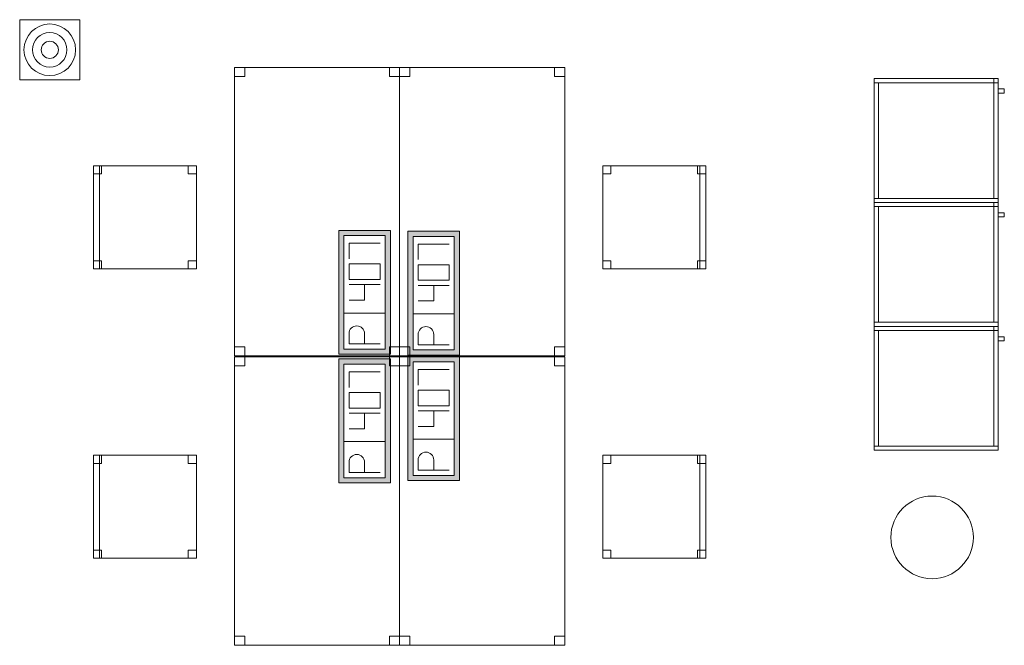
# Model space of a CAD drawing. Header units: metres. Extents: x 397.7 to 427.5, y 12.7 to 28.4.
# Tile 27 of 76: x 411.7 to 416.5, y 17.3 to 20.3. Entities that reach past the tile are written whole.
import ezdxf

# ---------------------------------------------------------------- set-up
doc = ezdxf.new("R2010")
doc.units = ezdxf.units.M
for name, color, linetype, lineweight in [('02_MOBILIARIO', 7, 'Continuous', 18), ('A-COLS-____-MCUT', 7, 'Continuous', 18), ('A-COLS-____-OTLN', 7, 'Continuous', 18), ('A-DETL-____-MBND', 7, 'Continuous', 18), ('A-DETL-GENF-OTLN', 7, 'Continuous', 18), ('Mobiliario', 7, 'Continuous', 18)]:
    doc.layers.add(name, color=color, linetype=linetype, lineweight=lineweight)

# ---------------------------------------------------------------- blocks, each defined once
blk = doc.blocks.new('Family - Armai 60x60x60_P3-156205-06_TEL_P3')
at = {"layer": 'A-DETL-____-MBND', "color": 253, "true_color": 0xaaaaaa}
for p, q in [((0, 0), (0, 0.6)), ((0, 0.6), (0, 0)), ((0, 0.6), (0.6, 0.6)), ((0.6, 0.6), (0, 0.6)), ((0, 0.58), (0, 0.6)), ((0, 0.6), (0.6, 0.6)), ((0, 0.58), (0, 0.6)), ((0.6, 0.6), (0, 0.6)), ((0, 0), (0, 0.6)), ((0, 0.6), (0, 0)), ((0, 0.6), (0.6, 0.6)), ((0.6, 0.6), (0, 0.6)), ((0.6, 0.58), (0, 0.58)), ((0, 0.58), (0.6, 0.58)), ((0, 0.02), (0, 0.58)), ((0, 0.58), (0.02, 0.58)), ((0, 0.58), (0.02, 0.58)), ((0, 0.58), (0, 0.02)), ((0.02, 0.58), (0.02, 0.02)), ((0.02, 0.02), (0.02, 0.58)), ((0.58, 0.6), (0.6, 0.6)), ((0.6, 0.6), (0.58, 0.6)), ((0.58, 0.58), (0.58, 0.6)), ((0.58, 0.6), (0.58, 0.58)), ((0.6, 0.58), (0.58, 0.58)), ((0.6, 0.58), (0.58, 0.58)), ((0.58, 0.02), (0.58, 0.58)), ((0.58, 0.58), (0.6, 0.58)), ((0.58, 0.58), (0.6, 0.58)), ((0.58, 0.58), (0.58, 0.02)), ((0.6, 0.6), (0.6, 0.58)), ((0.6, 0.58), (0.6, 0.6)), ((0.6, 0.6), (0.6, 0)), ((0.6, 0), (0.6, 0.6)), ((0.6, 0.6), (0.6, 0.58)), ((0.6, 0.58), (0.6, 0.6)), ((0.6, 0.6), (0.6, 0)), ((0.6, 0), (0.6, 0.6)), ((0.6, 0.58), (0.6, 0.02)), ((0.6, 0.02), (0.6, 0.58)), ((0.6, 0.53), (0.6, 0.55)), ((0.6, 0.55), (0.63, 0.55)), ((0.6, 0.55), (0.63, 0.55)), ((0.6, 0.55), (0.6, 0.53)), ((0.63, 0.53), (0.6, 0.53)), ((0.6, 0.53), (0.63, 0.53)), ((0.63, 0.55), (0.63, 0.53)), ((0.63, 0.53), (0.63, 0.55)), ((0, 0), (0, 0.02)), ((0, 0.02), (0.6, 0.02)), ((0, 0), (0, 0.02)), ((0.6, 0.02), (0, 0.02)), ((0.02, 0.02), (0, 0.02)), ((0, 0.02), (0.02, 0.02)), ((0.6, 0), (0, 0)), ((0, 0), (0.6, 0)), ((0.6, 0), (0, 0)), ((0, 0), (0.6, 0)), ((0.6, 0), (0, 0)), ((0, 0), (0.6, 0)), ((0.6, 0.02), (0.58, 0.02)), ((0.58, 0.02), (0.6, 0.02)), ((0.6, 0.02), (0.6, 0)), ((0.6, 0), (0.6, 0.02))]:
    blk.add_line(p, q, dxfattribs=at)
blk = doc.blocks.new('Family - Cadira d_Oficina_P3-156223-06_TEL_P3')
at = {"layer": 'A-DETL-____-MBND', "color": 253, "true_color": 0xaaaaaa}
for p, q in [((0, 0), (0, 0.5)), ((0, 0.5), (0.03, 0.5)), ((0.03, 0.5), (0, 0.5)), ((0, 0.5), (0, 0)), ((0, 0.5), (0.5, 0.5)), ((0, 0), (0, 0.5)), ((0.5, 0.5), (0, 0.5)), ((0, 0.5), (0, 0)), ((0, 0.46), (0, 0.5)), ((0, 0.5), (0.04, 0.5)), ((0.04, 0.5), (0, 0.5)), ((0, 0.5), (0, 0.46)), ((0.03, 0.5), (0.03, 0)), ((0.03, 0), (0.03, 0.5)), ((0.04, 0.5), (0.04, 0.46)), ((0.04, 0.46), (0.04, 0.5)), ((0.46, 0.46), (0.46, 0.5)), ((0.46, 0.5), (0.5, 0.5)), ((0.5, 0.5), (0.46, 0.5)), ((0.46, 0.5), (0.46, 0.46)), ((0.5, 0.5), (0.5, 0.46)), ((0.5, 0.46), (0.5, 0.5)), ((0.5, 0.5), (0.5, 0)), ((0.5, 0), (0.5, 0.5)), ((0.04, 0.46), (0, 0.46)), ((0, 0.46), (0.04, 0.46)), ((0.5, 0.46), (0.46, 0.46)), ((0.46, 0.46), (0.5, 0.46)), ((0, 0), (0, 0.04)), ((0, 0.04), (0.04, 0.04)), ((0.04, 0.04), (0, 0.04)), ((0, 0.04), (0, 0)), ((0.03, 0), (0, 0)), ((0, 0), (0.03, 0)), ((0.5, 0), (0, 0)), ((0, 0), (0.5, 0)), ((0.04, 0), (0, 0)), ((0, 0), (0.04, 0)), ((0.04, 0.04), (0.04, 0)), ((0.04, 0), (0.04, 0.04)), ((0.46, 0), (0.46, 0.04)), ((0.46, 0.04), (0.5, 0.04)), ((0.5, 0.04), (0.46, 0.04)), ((0.46, 0.04), (0.46, 0)), ((0.5, 0), (0.46, 0)), ((0.46, 0), (0.5, 0)), ((0.5, 0.04), (0.5, 0)), ((0.5, 0), (0.5, 0.04))]:
    blk.add_line(p, q, dxfattribs=at)
blk = doc.blocks.new('Family - Taula 140X80_P3-156237-06_TEL_P3')
at = {"layer": 'A-DETL-____-MBND', "color": 253, "true_color": 0xaaaaaa}
for p, q in [((0, 1.3973), (0.8001, 1.3973)), ((0, 0), (0, 1.3973)), ((0.8001, 1.3973), (0, 1.3973)), ((0, 1.3973), (0, 0)), ((0, 1.3973), (0.05, 1.3973)), ((0, 1.3536), (0, 1.3973)), ((0.05, 1.3973), (0, 1.3973)), ((0, 1.3973), (0, 1.3536)), ((0.05, 1.3973), (0.05, 1.3536)), ((0.05, 1.3536), (0.05, 1.3973)), ((0.7501, 1.3973), (0.8001, 1.3973)), ((0.7501, 1.3536), (0.7501, 1.3973)), ((0.8001, 1.3973), (0.7501, 1.3973)), ((0.7501, 1.3973), (0.7501, 1.3536)), ((0.8001, 1.3973), (0.8001, 1.3536)), ((0.8001, 1.3536), (0.8001, 1.3973)), ((0.8001, 1.3973), (0.8001, 0)), ((0.8001, 0), (0.8001, 1.3973)), ((0.05, 1.3536), (0, 1.3536)), ((0, 1.3536), (0.05, 1.3536)), ((0.8001, 1.3536), (0.7501, 1.3536)), ((0.7501, 1.3536), (0.8001, 1.3536)), ((0, 0.0437), (0.05, 0.0437)), ((0, 0), (0, 0.0437)), ((0.05, 0.0437), (0, 0.0437)), ((0, 0.0437), (0, 0)), ((0.05, 0), (0, 0)), ((0, 0), (0.05, 0)), ((0.8001, 0), (0, 0)), ((0, 0), (0.8001, 0)), ((0.05, 0.0437), (0.05, 0)), ((0.05, 0), (0.05, 0.0437)), ((0.7501, 0.0437), (0.8001, 0.0437)), ((0.7501, 0), (0.7501, 0.0437)), ((0.8001, 0.0437), (0.7501, 0.0437)), ((0.7501, 0.0437), (0.7501, 0)), ((0.8001, 0.0437), (0.8001, 0)), ((0.8001, 0), (0.8001, 0.0437)), ((0.8001, 0), (0.7501, 0)), ((0.7501, 0), (0.8001, 0))]:
    blk.add_line(p, q, dxfattribs=at)
blk = doc.blocks.new('Family - Taula 140X80_P3-156247-06_TEL_P3')
at = {"layer": 'A-DETL-____-MBND', "color": 253, "true_color": 0xaaaaaa}
for p, q in [((0, 1.3973), (0.8001, 1.3973)), ((0, 0), (0, 1.3973)), ((0.8001, 1.3973), (0, 1.3973)), ((0, 1.3973), (0, 0)), ((0, 1.3973), (0.05, 1.3973)), ((0, 1.3536), (0, 1.3973)), ((0.05, 1.3973), (0, 1.3973)), ((0, 1.3973), (0, 1.3536)), ((0.05, 1.3973), (0.05, 1.3536)), ((0.05, 1.3536), (0.05, 1.3973)), ((0.7501, 1.3973), (0.8001, 1.3973)), ((0.7501, 1.3536), (0.7501, 1.3973)), ((0.8001, 1.3973), (0.7501, 1.3973)), ((0.7501, 1.3973), (0.7501, 1.3536)), ((0.8001, 1.3973), (0.8001, 0)), ((0.8001, 0), (0.8001, 1.3973)), ((0.8001, 1.3973), (0.8001, 1.3536)), ((0.8001, 1.3536), (0.8001, 1.3973)), ((0.05, 1.3536), (0, 1.3536)), ((0, 1.3536), (0.05, 1.3536)), ((0.8001, 1.3536), (0.7501, 1.3536)), ((0.7501, 1.3536), (0.8001, 1.3536)), ((0, 0.0437), (0.05, 0.0437)), ((0, 0), (0, 0.0437)), ((0.05, 0.0437), (0, 0.0437)), ((0, 0.0437), (0, 0)), ((0.8001, 0), (0, 0)), ((0, 0), (0.8001, 0)), ((0.05, 0), (0, 0)), ((0, 0), (0.05, 0)), ((0.05, 0.0437), (0.05, 0)), ((0.05, 0), (0.05, 0.0437)), ((0.7501, 0.0437), (0.8001, 0.0437)), ((0.7501, 0), (0.7501, 0.0437)), ((0.8001, 0.0437), (0.7501, 0.0437)), ((0.7501, 0.0437), (0.7501, 0)), ((0.8001, 0.0437), (0.8001, 0)), ((0.8001, 0), (0.8001, 0.0437)), ((0.8001, 0), (0.7501, 0)), ((0.7501, 0), (0.8001, 0))]:
    blk.add_line(p, q, dxfattribs=at)
blk = doc.blocks.new('Family - Pilar P3-156264-06_TEL_P3')
at = {"layer": 'A-COLS-____-MCUT', "color": 253, "true_color": 0xaaaaaa}
for start, end in [(360, 180), (180, 360)]:
    blk.add_arc((0.2, 0.2), 0.2, start, end, dxfattribs=at)
at = {"layer": 'A-COLS-____-OTLN', "color": 253, "true_color": 0xaaaaaa}
for start, end in [(360, 180), (180, 360)]:
    blk.add_arc((0.2, 0.2), 0.2, start, end, dxfattribs=at)
blk = doc.blocks.new('Family - Cadira d_Oficina_P3-156286-06_TEL_P3')
at = {"layer": 'A-DETL-____-MBND', "color": 253, "true_color": 0xaaaaaa}
for p, q in [((0, 0.46), (0, 0.5)), ((0, 0.5), (0.04, 0.5)), ((0.04, 0.5), (0, 0.5)), ((0, 0.5), (0, 0.46)), ((0, 0), (0, 0.5)), ((0, 0.5), (0.5, 0.5)), ((0.5, 0.5), (0, 0.5)), ((0, 0.5), (0, 0)), ((0.04, 0.5), (0.04, 0.46)), ((0.04, 0.46), (0.04, 0.5)), ((0.46, 0.46), (0.46, 0.5)), ((0.46, 0.5), (0.5, 0.5)), ((0.5, 0.5), (0.46, 0.5)), ((0.46, 0.5), (0.46, 0.46)), ((0.47, 0), (0.47, 0.5)), ((0.47, 0.5), (0.5, 0.5)), ((0.5, 0.5), (0.47, 0.5)), ((0.47, 0.5), (0.47, 0)), ((0.5, 0.5), (0.5, 0.46)), ((0.5, 0.46), (0.5, 0.5)), ((0.5, 0.5), (0.5, 0)), ((0.5, 0), (0.5, 0.5)), ((0.5, 0.5), (0.5, 0)), ((0.5, 0), (0.5, 0.5)), ((0.04, 0.46), (0, 0.46)), ((0, 0.46), (0.04, 0.46)), ((0.5, 0.46), (0.46, 0.46)), ((0.46, 0.46), (0.5, 0.46)), ((0, 0), (0, 0.04)), ((0, 0.04), (0.04, 0.04)), ((0.04, 0.04), (0, 0.04)), ((0, 0.04), (0, 0)), ((0.04, 0), (0, 0)), ((0, 0), (0.04, 0)), ((0.5, 0), (0, 0)), ((0, 0), (0.5, 0)), ((0.04, 0.04), (0.04, 0)), ((0.04, 0), (0.04, 0.04)), ((0.46, 0), (0.46, 0.04)), ((0.46, 0.04), (0.5, 0.04)), ((0.5, 0.04), (0.46, 0.04)), ((0.46, 0.04), (0.46, 0)), ((0.5, 0), (0.46, 0)), ((0.46, 0), (0.5, 0)), ((0.5, 0), (0.47, 0)), ((0.5, 0.04), (0.5, 0)), ((0.5, 0), (0.5, 0.04)), ((0.47, 0), (0.5, 0))]:
    blk.add_line(p, q, dxfattribs=at)
blk = doc.blocks.new('Family - Cadira d_Oficina_P3-156336-06_TEL_P3')
at = {"layer": 'A-DETL-____-MBND', "color": 253, "true_color": 0xaaaaaa}
for p, q in [((0, 0.46), (0, 0.5)), ((0, 0.5), (0.04, 0.5)), ((0.04, 0.5), (0, 0.5)), ((0, 0.5), (0, 0.46)), ((0, 0), (0, 0.5)), ((0, 0.5), (0.5, 0.5)), ((0.5, 0.5), (0, 0.5)), ((0, 0.5), (0, 0)), ((0.04, 0.5), (0.04, 0.46)), ((0.04, 0.46), (0.04, 0.5)), ((0.46, 0.46), (0.46, 0.5)), ((0.46, 0.5), (0.5, 0.5)), ((0.5, 0.5), (0.46, 0.5)), ((0.46, 0.5), (0.46, 0.46)), ((0.47, 0), (0.47, 0.5)), ((0.47, 0.5), (0.5, 0.5)), ((0.5, 0.5), (0.47, 0.5)), ((0.47, 0.5), (0.47, 0)), ((0.5, 0.5), (0.5, 0.46)), ((0.5, 0.46), (0.5, 0.5)), ((0.5, 0.5), (0.5, 0)), ((0.5, 0), (0.5, 0.5)), ((0.5, 0.5), (0.5, 0)), ((0.5, 0), (0.5, 0.5)), ((0.04, 0.46), (0, 0.46)), ((0, 0.46), (0.04, 0.46)), ((0.5, 0.46), (0.46, 0.46)), ((0.46, 0.46), (0.5, 0.46)), ((0, 0), (0, 0.04)), ((0, 0.04), (0.04, 0.04)), ((0.04, 0.04), (0, 0.04)), ((0, 0.04), (0, 0)), ((0.5, 0), (0, 0)), ((0, 0), (0.5, 0)), ((0.04, 0), (0, 0)), ((0, 0), (0.04, 0)), ((0.04, 0.04), (0.04, 0)), ((0.04, 0), (0.04, 0.04)), ((0.46, 0), (0.46, 0.04)), ((0.46, 0.04), (0.5, 0.04)), ((0.5, 0.04), (0.46, 0.04)), ((0.46, 0.04), (0.46, 0)), ((0.5, 0), (0.46, 0)), ((0.46, 0), (0.5, 0)), ((0.5, 0), (0.47, 0)), ((0.5, 0.04), (0.5, 0)), ((0.5, 0), (0.5, 0.04)), ((0.47, 0), (0.5, 0))]:
    blk.add_line(p, q, dxfattribs=at)
blk = doc.blocks.new('Family - Armai 60x60x60_P3-156444-06_TEL_P3')
at = {"layer": 'A-DETL-____-MBND', "color": 253, "true_color": 0xaaaaaa}
for p, q in [((0, 0.58), (0, 0.6)), ((0, 0.6), (0.6, 0.6)), ((0, 0.58), (0, 0.6)), ((0.6, 0.6), (0, 0.6)), ((0, 0), (0, 0.6)), ((0, 0.6), (0, 0)), ((0, 0.6), (0.6, 0.6)), ((0.6, 0.6), (0, 0.6)), ((0, 0), (0, 0.6)), ((0, 0.6), (0, 0)), ((0, 0.6), (0.6, 0.6)), ((0.6, 0.6), (0, 0.6)), ((0.6, 0.58), (0, 0.58)), ((0, 0.58), (0.6, 0.58)), ((0, 0.02), (0, 0.58)), ((0, 0.58), (0.02, 0.58)), ((0, 0.58), (0.02, 0.58)), ((0, 0.58), (0, 0.02)), ((0.02, 0.58), (0.02, 0.02)), ((0.02, 0.02), (0.02, 0.58)), ((0.58, 0.6), (0.6, 0.6)), ((0.6, 0.6), (0.58, 0.6)), ((0.58, 0.58), (0.58, 0.6)), ((0.58, 0.6), (0.58, 0.58)), ((0.58, 0.02), (0.58, 0.58)), ((0.58, 0.58), (0.6, 0.58)), ((0.58, 0.58), (0.6, 0.58)), ((0.58, 0.58), (0.58, 0.02)), ((0.6, 0.58), (0.58, 0.58)), ((0.6, 0.58), (0.58, 0.58)), ((0.6, 0.6), (0.6, 0.58)), ((0.6, 0.58), (0.6, 0.6)), ((0.6, 0.6), (0.6, 0)), ((0.6, 0), (0.6, 0.6)), ((0.6, 0.6), (0.6, 0)), ((0.6, 0), (0.6, 0.6)), ((0.6, 0.6), (0.6, 0.58)), ((0.6, 0.58), (0.6, 0.6)), ((0.6, 0.58), (0.6, 0.02)), ((0.6, 0.02), (0.6, 0.58)), ((0.6, 0.53), (0.6, 0.55)), ((0.6, 0.55), (0.63, 0.55)), ((0.6, 0.55), (0.63, 0.55)), ((0.6, 0.55), (0.6, 0.53)), ((0.63, 0.53), (0.6, 0.53)), ((0.6, 0.53), (0.63, 0.53)), ((0.63, 0.55), (0.63, 0.53)), ((0.63, 0.53), (0.63, 0.55)), ((0, 0), (0, 0.02)), ((0, 0.02), (0.6, 0.02)), ((0, 0), (0, 0.02)), ((0.6, 0.02), (0, 0.02)), ((0.02, 0.02), (0, 0.02)), ((0, 0.02), (0.02, 0.02)), ((0.6, 0), (0, 0)), ((0, 0), (0.6, 0)), ((0.6, 0), (0, 0)), ((0, 0), (0.6, 0)), ((0.6, 0), (0, 0)), ((0, 0), (0.6, 0)), ((0.6, 0.02), (0.58, 0.02)), ((0.58, 0.02), (0.6, 0.02)), ((0.6, 0.02), (0.6, 0)), ((0.6, 0), (0.6, 0.02))]:
    blk.add_line(p, q, dxfattribs=at)
blk = doc.blocks.new('Family - Taula 140X80_P3-156476-06_TEL_P3')
at = {"layer": 'A-DETL-____-MBND', "color": 253, "true_color": 0xaaaaaa}
for p, q in [((0, 1.3536), (0, 1.3973)), ((0, 1.3973), (0.05, 1.3973)), ((0.05, 1.3973), (0, 1.3973)), ((0, 1.3973), (0, 1.3536)), ((0, 0), (0, 1.3973)), ((0, 1.3973), (0.8001, 1.3973)), ((0.8001, 1.3973), (0, 1.3973)), ((0, 1.3973), (0, 0)), ((0.05, 1.3973), (0.05, 1.3536)), ((0.05, 1.3536), (0.05, 1.3973)), ((0.7501, 1.3536), (0.7501, 1.3973)), ((0.7501, 1.3973), (0.8001, 1.3973)), ((0.8001, 1.3973), (0.7501, 1.3973)), ((0.7501, 1.3973), (0.7501, 1.3536)), ((0.8001, 1.3973), (0.8001, 0)), ((0.8001, 0), (0.8001, 1.3973)), ((0.8001, 1.3973), (0.8001, 1.3536)), ((0.8001, 1.3536), (0.8001, 1.3973)), ((0.05, 1.3536), (0, 1.3536)), ((0, 1.3536), (0.05, 1.3536)), ((0.8001, 1.3536), (0.7501, 1.3536)), ((0.7501, 1.3536), (0.8001, 1.3536)), ((0, 0), (0, 0.0437)), ((0, 0.0437), (0.05, 0.0437)), ((0.05, 0.0437), (0, 0.0437)), ((0, 0.0437), (0, 0)), ((0.05, 0), (0, 0)), ((0, 0), (0.05, 0)), ((0, 0), (0.8001, 0)), ((0.05, 0.0437), (0.05, 0)), ((0.05, 0), (0.05, 0.0437)), ((0.7501, 0), (0.7501, 0.0437)), ((0.7501, 0.0437), (0.8001, 0.0437)), ((0.8001, 0.0437), (0.7501, 0.0437)), ((0.7501, 0.0437), (0.7501, 0)), ((0.8001, 0.0437), (0.8001, 0)), ((0.8001, 0), (0.8001, 0.0437)), ((0.8001, 0), (0, 0)), ((0.8001, 0), (0.7501, 0)), ((0.7501, 0), (0.8001, 0))]:
    blk.add_line(p, q, dxfattribs=at)
blk = doc.blocks.new('Family - Armai 60x60x60_P3-156478-06_TEL_P3')
at = {"layer": '02_MOBILIARIO', "color": 253, "true_color": 0xaaaaaa}
for p, q in [((0, 0.58), (0, 0.6)), ((0, 0.6), (0.6, 0.6)), ((0, 0), (0, 0.6)), ((0, 0.6), (0, 0)), ((0, 0.6), (0.6, 0.6)), ((0.6, 0.6), (0, 0.6)), ((0.6, 0.58), (0, 0.58)), ((0, 0.02), (0, 0.58)), ((0, 0.58), (0.02, 0.58)), ((0.02, 0.58), (0.02, 0.02)), ((0.6, 0.6), (0.58, 0.6)), ((0.58, 0.58), (0.58, 0.6)), ((0.58, 0.02), (0.58, 0.58)), ((0.58, 0.58), (0.6, 0.58)), ((0.6, 0.58), (0.58, 0.58)), ((0.6, 0.58), (0.6, 0.6)), ((0.6, 0.6), (0.6, 0.58)), ((0.6, 0.6), (0.6, 0)), ((0.6, 0), (0.6, 0.6)), ((0.6, 0.58), (0.6, 0.02)), ((0, 0.02), (0.02, 0.02)), ((0, 0), (0, 0.02)), ((0, 0.02), (0.6, 0.02)), ((0.6, 0), (0, 0)), ((0.6, 0), (0, 0)), ((0, 0), (0.6, 0)), ((0.58, 0.02), (0.6, 0.02)), ((0.6, 0), (0.6, 0.02))]:
    blk.add_line(p, q, dxfattribs=at)
at = {"layer": 'Mobiliario', "color": 253, "true_color": 0xaaaaaa}
for p, q in [((0.6, 0.6), (0, 0.6)), ((0, 0.6), (0, 0.58)), ((0, 0.58), (0.6, 0.58)), ((0.02, 0.58), (0, 0.58)), ((0, 0.58), (0, 0.02)), ((0.02, 0.02), (0.02, 0.58)), ((0.6, 0.6), (0.58, 0.6)), ((0.58, 0.6), (0.58, 0.58)), ((0.6, 0.58), (0.58, 0.58)), ((0.58, 0.58), (0.58, 0.02)), ((0.58, 0.58), (0.6, 0.58)), ((0.6, 0.58), (0.6, 0.6)), ((0.6, 0.58), (0.6, 0.6)), ((0.6, 0.02), (0.6, 0.58)), ((0, 0.02), (0.02, 0.02)), ((0.6, 0.02), (0, 0.02)), ((0, 0.02), (0, 0)), ((0, 0), (0.6, 0)), ((0.58, 0.02), (0.6, 0.02)), ((0.6, 0), (0.6, 0.02))]:
    blk.add_line(p, q, dxfattribs=at)
blk = doc.blocks.new('Family - Armai 60x60x60_P3-156526-06_TEL_P3')
at = {"layer": 'A-DETL-____-MBND', "color": 253, "true_color": 0xaaaaaa}
for p, q in [((0, 0.58), (0, 0.6)), ((0, 0.6), (0.6, 0.6)), ((0, 0.58), (0, 0.6)), ((0.6, 0.6), (0, 0.6)), ((0, 0), (0, 0.6)), ((0, 0.6), (0, 0)), ((0, 0.6), (0.6, 0.6)), ((0.6, 0.6), (0, 0.6)), ((0, 0), (0, 0.6)), ((0, 0.6), (0, 0)), ((0, 0.6), (0.6, 0.6)), ((0.6, 0.6), (0, 0.6)), ((0.6, 0.58), (0, 0.58)), ((0, 0.58), (0.6, 0.58)), ((0, 0.02), (0, 0.58)), ((0, 0.58), (0.02, 0.58)), ((0, 0.58), (0.02, 0.58)), ((0, 0.58), (0, 0.02)), ((0.02, 0.58), (0.02, 0.02)), ((0.02, 0.02), (0.02, 0.58)), ((0.58, 0.6), (0.6, 0.6)), ((0.6, 0.6), (0.58, 0.6)), ((0.58, 0.58), (0.58, 0.6)), ((0.58, 0.6), (0.58, 0.58)), ((0.58, 0.02), (0.58, 0.58)), ((0.58, 0.58), (0.6, 0.58)), ((0.58, 0.58), (0.6, 0.58)), ((0.58, 0.58), (0.58, 0.02)), ((0.6, 0.58), (0.58, 0.58)), ((0.6, 0.58), (0.58, 0.58)), ((0.6, 0.6), (0.6, 0.58)), ((0.6, 0.58), (0.6, 0.6)), ((0.6, 0.6), (0.6, 0)), ((0.6, 0), (0.6, 0.6)), ((0.6, 0.6), (0.6, 0.58)), ((0.6, 0.58), (0.6, 0.6)), ((0.6, 0.6), (0.6, 0)), ((0.6, 0), (0.6, 0.6)), ((0.6, 0.58), (0.6, 0.02)), ((0.6, 0.02), (0.6, 0.58)), ((0.6, 0.53), (0.6, 0.55)), ((0.6, 0.55), (0.63, 0.55)), ((0.6, 0.55), (0.63, 0.55)), ((0.6, 0.55), (0.6, 0.53)), ((0.63, 0.53), (0.6, 0.53)), ((0.6, 0.53), (0.63, 0.53)), ((0.63, 0.55), (0.63, 0.53)), ((0.63, 0.53), (0.63, 0.55)), ((0.02, 0.02), (0, 0.02)), ((0, 0.02), (0.02, 0.02)), ((0, 0), (0, 0.02)), ((0, 0.02), (0.6, 0.02)), ((0, 0), (0, 0.02)), ((0.6, 0.02), (0, 0.02)), ((0.6, 0), (0, 0)), ((0, 0), (0.6, 0)), ((0.6, 0), (0, 0)), ((0, 0), (0.6, 0)), ((0.6, 0), (0, 0)), ((0, 0), (0.6, 0)), ((0.6, 0.02), (0.58, 0.02)), ((0.58, 0.02), (0.6, 0.02)), ((0.6, 0.02), (0.6, 0)), ((0.6, 0), (0.6, 0.02))]:
    blk.add_line(p, q, dxfattribs=at)
blk = doc.blocks.new('Family - Armai 60x60x60_P3-156547-06_TEL_P3')
at = {"layer": '02_MOBILIARIO', "color": 253, "true_color": 0xaaaaaa}
for p, q in [((0, 0), (0, 0.6)), ((0, 0.6), (0, 0)), ((0, 0.6), (0.6, 0.6)), ((0.6, 0.6), (0, 0.6)), ((0, 0.58), (0, 0.6)), ((0, 0.6), (0.6, 0.6)), ((0, 0.02), (0, 0.58)), ((0, 0.58), (0.02, 0.58)), ((0.6, 0.58), (0, 0.58)), ((0.02, 0.58), (0.02, 0.02)), ((0.6, 0.6), (0.58, 0.6)), ((0.58, 0.58), (0.58, 0.6)), ((0.6, 0.58), (0.58, 0.58)), ((0.58, 0.02), (0.58, 0.58)), ((0.58, 0.58), (0.6, 0.58)), ((0.6, 0.6), (0.6, 0)), ((0.6, 0), (0.6, 0.6)), ((0.6, 0.58), (0.6, 0.6)), ((0.6, 0.6), (0.6, 0.58)), ((0.6, 0.58), (0.6, 0.02)), ((0, 0), (0, 0.02)), ((0, 0.02), (0.6, 0.02)), ((0, 0.02), (0.02, 0.02)), ((0.6, 0), (0, 0)), ((0.6, 0), (0, 0)), ((0, 0), (0.6, 0)), ((0.58, 0.02), (0.6, 0.02)), ((0.6, 0), (0.6, 0.02))]:
    blk.add_line(p, q, dxfattribs=at)
at = {"layer": 'Mobiliario', "color": 253, "true_color": 0xaaaaaa}
for p, q in [((0.6, 0.6), (0, 0.6)), ((0, 0.6), (0, 0.58)), ((0.02, 0.58), (0, 0.58)), ((0, 0.58), (0, 0.02)), ((0, 0.58), (0.6, 0.58)), ((0.02, 0.02), (0.02, 0.58)), ((0.6, 0.6), (0.58, 0.6)), ((0.58, 0.6), (0.58, 0.58)), ((0.58, 0.58), (0.6, 0.58)), ((0.6, 0.58), (0.58, 0.58)), ((0.58, 0.58), (0.58, 0.02)), ((0.6, 0.58), (0.6, 0.6)), ((0.6, 0.58), (0.6, 0.6)), ((0.6, 0.02), (0.6, 0.58)), ((0.6, 0.02), (0, 0.02)), ((0, 0.02), (0, 0)), ((0, 0.02), (0.02, 0.02)), ((0, 0), (0.6, 0)), ((0.58, 0.02), (0.6, 0.02)), ((0.6, 0), (0.6, 0.02))]:
    blk.add_line(p, q, dxfattribs=at)
blk = doc.blocks.new('Family - Taula 140X80_P3-156602-06_TEL_P3')
at = {"layer": 'A-DETL-____-MBND', "color": 253, "true_color": 0xaaaaaa}
for p, q in [((0, 0), (0, 1.3973)), ((0, 1.3973), (0.8001, 1.3973)), ((0.8001, 1.3973), (0, 1.3973)), ((0, 1.3973), (0, 0)), ((0, 1.3536), (0, 1.3973)), ((0, 1.3973), (0.05, 1.3973)), ((0.05, 1.3973), (0, 1.3973)), ((0, 1.3973), (0, 1.3536)), ((0.05, 1.3973), (0.05, 1.3536)), ((0.05, 1.3536), (0.05, 1.3973)), ((0.7501, 1.3536), (0.7501, 1.3973)), ((0.7501, 1.3973), (0.8001, 1.3973)), ((0.8001, 1.3973), (0.7501, 1.3973)), ((0.7501, 1.3973), (0.7501, 1.3536)), ((0.8001, 1.3973), (0.8001, 0)), ((0.8001, 0), (0.8001, 1.3973)), ((0.8001, 1.3973), (0.8001, 1.3536)), ((0.8001, 1.3536), (0.8001, 1.3973)), ((0.05, 1.3536), (0, 1.3536)), ((0, 1.3536), (0.05, 1.3536)), ((0.8001, 1.3536), (0.7501, 1.3536)), ((0.7501, 1.3536), (0.8001, 1.3536)), ((0, 0), (0, 0.0437)), ((0, 0.0437), (0.05, 0.0437)), ((0.05, 0.0437), (0, 0.0437)), ((0, 0.0437), (0, 0)), ((0, 0), (0.8001, 0)), ((0.05, 0), (0, 0)), ((0, 0), (0.05, 0)), ((0.05, 0.0437), (0.05, 0)), ((0.05, 0), (0.05, 0.0437)), ((0.7501, 0), (0.7501, 0.0437)), ((0.7501, 0.0437), (0.8001, 0.0437)), ((0.8001, 0.0437), (0.7501, 0.0437)), ((0.7501, 0.0437), (0.7501, 0)), ((0.8001, 0.0437), (0.8001, 0)), ((0.8001, 0), (0.8001, 0.0437)), ((0.8001, 0), (0, 0)), ((0.8001, 0), (0.7501, 0)), ((0.7501, 0), (0.8001, 0))]:
    blk.add_line(p, q, dxfattribs=at)
blk = doc.blocks.new('Family - Armai 60x60x60_P3-156604-06_TEL_P3')
at = {"layer": 'A-DETL-____-MBND', "color": 253, "true_color": 0xaaaaaa}
for p, q in [((0, 0.58), (0, 0.6)), ((0, 0.6), (0.6, 0.6)), ((0, 0.58), (0, 0.6)), ((0.6, 0.6), (0, 0.6)), ((0, 0), (0, 0.6)), ((0, 0.6), (0, 0)), ((0, 0.6), (0.6, 0.6)), ((0.6, 0.6), (0, 0.6)), ((0, 0), (0, 0.6)), ((0, 0.6), (0, 0)), ((0, 0.6), (0.6, 0.6)), ((0.6, 0.6), (0, 0.6)), ((0.6, 0.58), (0, 0.58)), ((0, 0.58), (0.6, 0.58)), ((0, 0.02), (0, 0.58)), ((0, 0.58), (0.02, 0.58)), ((0, 0.58), (0.02, 0.58)), ((0, 0.58), (0, 0.02)), ((0.02, 0.58), (0.02, 0.02)), ((0.02, 0.02), (0.02, 0.58)), ((0.58, 0.6), (0.6, 0.6)), ((0.6, 0.6), (0.58, 0.6)), ((0.58, 0.58), (0.58, 0.6)), ((0.58, 0.6), (0.58, 0.58)), ((0.6, 0.58), (0.58, 0.58)), ((0.6, 0.58), (0.58, 0.58)), ((0.58, 0.02), (0.58, 0.58)), ((0.58, 0.58), (0.6, 0.58)), ((0.58, 0.58), (0.6, 0.58)), ((0.58, 0.58), (0.58, 0.02)), ((0.6, 0.6), (0.6, 0.58)), ((0.6, 0.58), (0.6, 0.6)), ((0.6, 0.6), (0.6, 0.58)), ((0.6, 0.58), (0.6, 0.6)), ((0.6, 0.6), (0.6, 0)), ((0.6, 0), (0.6, 0.6)), ((0.6, 0.6), (0.6, 0)), ((0.6, 0), (0.6, 0.6)), ((0.6, 0.58), (0.6, 0.02)), ((0.6, 0.02), (0.6, 0.58)), ((0.6, 0.53), (0.6, 0.55)), ((0.6, 0.55), (0.63, 0.55)), ((0.6, 0.55), (0.63, 0.55)), ((0.6, 0.55), (0.6, 0.53)), ((0.63, 0.53), (0.6, 0.53)), ((0.6, 0.53), (0.63, 0.53)), ((0.63, 0.55), (0.63, 0.53)), ((0.63, 0.53), (0.63, 0.55)), ((0, 0), (0, 0.02)), ((0, 0.02), (0.6, 0.02)), ((0, 0), (0, 0.02)), ((0.6, 0.02), (0, 0.02)), ((0.02, 0.02), (0, 0.02)), ((0, 0.02), (0.02, 0.02)), ((0.6, 0), (0, 0)), ((0, 0), (0.6, 0)), ((0.6, 0), (0, 0)), ((0, 0), (0.6, 0)), ((0.6, 0), (0, 0)), ((0, 0), (0.6, 0)), ((0.6, 0.02), (0.58, 0.02)), ((0.58, 0.02), (0.6, 0.02)), ((0.6, 0.02), (0.6, 0)), ((0.6, 0), (0.6, 0.02))]:
    blk.add_line(p, q, dxfattribs=at)
blk = doc.blocks.new('Family - Armai 60x60x60_P3-156622-06_TEL_P3')
at = {"layer": '02_MOBILIARIO', "color": 253, "true_color": 0xaaaaaa}
for p, q in [((0, 0.58), (0, 0.6)), ((0, 0.6), (0.6, 0.6)), ((0, 0), (0, 0.6)), ((0, 0.6), (0, 0)), ((0, 0.6), (0.6, 0.6)), ((0.6, 0.6), (0, 0.6)), ((0.6, 0.58), (0, 0.58)), ((0, 0.02), (0, 0.58)), ((0, 0.58), (0.02, 0.58)), ((0.02, 0.58), (0.02, 0.02)), ((0.6, 0.6), (0.58, 0.6)), ((0.58, 0.58), (0.58, 0.6)), ((0.6, 0.58), (0.58, 0.58)), ((0.58, 0.02), (0.58, 0.58)), ((0.58, 0.58), (0.6, 0.58)), ((0.6, 0.58), (0.6, 0.6)), ((0.6, 0.6), (0.6, 0.58)), ((0.6, 0.6), (0.6, 0)), ((0.6, 0), (0.6, 0.6)), ((0.6, 0.58), (0.6, 0.02)), ((0, 0.02), (0.02, 0.02)), ((0, 0), (0, 0.02)), ((0, 0.02), (0.6, 0.02)), ((0.6, 0), (0, 0)), ((0, 0), (0.6, 0)), ((0.6, 0), (0, 0)), ((0.58, 0.02), (0.6, 0.02)), ((0.6, 0), (0.6, 0.02))]:
    blk.add_line(p, q, dxfattribs=at)
at = {"layer": 'Mobiliario', "color": 253, "true_color": 0xaaaaaa}
for p, q in [((0.6, 0.6), (0, 0.6)), ((0, 0.6), (0, 0.58)), ((0, 0.58), (0.6, 0.58)), ((0.02, 0.58), (0, 0.58)), ((0, 0.58), (0, 0.02)), ((0.02, 0.02), (0.02, 0.58)), ((0.6, 0.6), (0.58, 0.6)), ((0.58, 0.6), (0.58, 0.58)), ((0.58, 0.58), (0.6, 0.58)), ((0.6, 0.58), (0.58, 0.58)), ((0.58, 0.58), (0.58, 0.02)), ((0.6, 0.58), (0.6, 0.6)), ((0.6, 0.58), (0.6, 0.6)), ((0.6, 0.02), (0.6, 0.58)), ((0, 0.02), (0.02, 0.02)), ((0.6, 0.02), (0, 0.02)), ((0, 0.02), (0, 0)), ((0, 0), (0.6, 0)), ((0.58, 0.02), (0.6, 0.02)), ((0.6, 0), (0.6, 0.02))]:
    blk.add_line(p, q, dxfattribs=at)
blk = doc.blocks.new('Family - Armai 60x60x60_P3-156671-06_TEL_P3')
at = {"layer": 'A-DETL-____-MBND', "color": 253, "true_color": 0xaaaaaa}
for p, q in [((0, 0.58), (0, 0.6)), ((0, 0.6), (0.6, 0.6)), ((0, 0.58), (0, 0.6)), ((0.6, 0.6), (0, 0.6)), ((0, 0), (0, 0.6)), ((0, 0.6), (0, 0)), ((0, 0.6), (0.6, 0.6)), ((0.6, 0.6), (0, 0.6)), ((0, 0), (0, 0.6)), ((0, 0.6), (0, 0)), ((0, 0.6), (0.6, 0.6)), ((0.6, 0.6), (0, 0.6)), ((0.6, 0.58), (0, 0.58)), ((0, 0.58), (0.6, 0.58)), ((0, 0.02), (0, 0.58)), ((0, 0.58), (0.02, 0.58)), ((0, 0.58), (0.02, 0.58)), ((0, 0.58), (0, 0.02)), ((0.02, 0.58), (0.02, 0.02)), ((0.02, 0.02), (0.02, 0.58)), ((0.58, 0.6), (0.6, 0.6)), ((0.6, 0.6), (0.58, 0.6)), ((0.58, 0.58), (0.58, 0.6)), ((0.58, 0.6), (0.58, 0.58)), ((0.6, 0.58), (0.58, 0.58)), ((0.6, 0.58), (0.58, 0.58)), ((0.58, 0.02), (0.58, 0.58)), ((0.58, 0.58), (0.6, 0.58)), ((0.58, 0.58), (0.6, 0.58)), ((0.58, 0.58), (0.58, 0.02)), ((0.6, 0.6), (0.6, 0.58)), ((0.6, 0.58), (0.6, 0.6)), ((0.6, 0.6), (0.6, 0)), ((0.6, 0), (0.6, 0.6)), ((0.6, 0.6), (0.6, 0.58)), ((0.6, 0.58), (0.6, 0.6)), ((0.6, 0.6), (0.6, 0)), ((0.6, 0), (0.6, 0.6)), ((0.6, 0.58), (0.6, 0.02)), ((0.6, 0.02), (0.6, 0.58)), ((0.6, 0.53), (0.6, 0.55)), ((0.6, 0.55), (0.63, 0.55)), ((0.6, 0.55), (0.63, 0.55)), ((0.6, 0.55), (0.6, 0.53)), ((0.63, 0.53), (0.6, 0.53)), ((0.6, 0.53), (0.63, 0.53)), ((0.63, 0.55), (0.63, 0.53)), ((0.63, 0.53), (0.63, 0.55)), ((0.02, 0.02), (0, 0.02)), ((0, 0.02), (0.02, 0.02)), ((0, 0), (0, 0.02)), ((0, 0.02), (0.6, 0.02)), ((0, 0), (0, 0.02)), ((0.6, 0.02), (0, 0.02)), ((0.6, 0), (0, 0)), ((0, 0), (0.6, 0)), ((0.6, 0), (0, 0)), ((0, 0), (0.6, 0)), ((0.6, 0), (0, 0)), ((0, 0), (0.6, 0)), ((0.6, 0.02), (0.58, 0.02)), ((0.58, 0.02), (0.6, 0.02)), ((0.6, 0.02), (0.6, 0)), ((0.6, 0), (0.6, 0.02))]:
    blk.add_line(p, q, dxfattribs=at)
blk = doc.blocks.new('Family - Cadira d_Oficina_P3-156748-06_TEL_P3')
at = {"layer": 'A-DETL-____-MBND', "color": 253, "true_color": 0xaaaaaa}
for p, q in [((0, 0), (0, 0.5)), ((0, 0.5), (0.03, 0.5)), ((0.03, 0.5), (0, 0.5)), ((0, 0.5), (0, 0)), ((0, 0.5), (0.5, 0.5)), ((0, 0), (0, 0.5)), ((0.5, 0.5), (0, 0.5)), ((0, 0.5), (0, 0)), ((0, 0.46), (0, 0.5)), ((0, 0.5), (0.04, 0.5)), ((0.04, 0.5), (0, 0.5)), ((0, 0.5), (0, 0.46)), ((0.03, 0.5), (0.03, 0)), ((0.03, 0), (0.03, 0.5)), ((0.04, 0.5), (0.04, 0.46)), ((0.04, 0.46), (0.04, 0.5)), ((0.46, 0.46), (0.46, 0.5)), ((0.46, 0.5), (0.5, 0.5)), ((0.5, 0.5), (0.46, 0.5)), ((0.46, 0.5), (0.46, 0.46)), ((0.5, 0.5), (0.5, 0.46)), ((0.5, 0.46), (0.5, 0.5)), ((0.5, 0.5), (0.5, 0)), ((0.5, 0), (0.5, 0.5)), ((0.04, 0.46), (0, 0.46)), ((0, 0.46), (0.04, 0.46)), ((0.5, 0.46), (0.46, 0.46)), ((0.46, 0.46), (0.5, 0.46)), ((0, 0), (0, 0.04)), ((0, 0.04), (0.04, 0.04)), ((0.04, 0.04), (0, 0.04)), ((0, 0.04), (0, 0)), ((0.03, 0), (0, 0)), ((0, 0), (0.03, 0)), ((0.5, 0), (0, 0)), ((0, 0), (0.5, 0)), ((0.04, 0), (0, 0)), ((0, 0), (0.04, 0)), ((0.04, 0.04), (0.04, 0)), ((0.04, 0), (0.04, 0.04)), ((0.46, 0), (0.46, 0.04)), ((0.46, 0.04), (0.5, 0.04)), ((0.5, 0.04), (0.46, 0.04)), ((0.46, 0.04), (0.46, 0)), ((0.5, 0), (0.46, 0)), ((0.46, 0), (0.5, 0)), ((0.5, 0.04), (0.5, 0)), ((0.5, 0), (0.5, 0.04))]:
    blk.add_line(p, q, dxfattribs=at)
blk = doc.blocks.new('Family - Armai 60x60x60_P3-156814-06_TEL_P3')
at = {"layer": 'A-DETL-____-MBND', "color": 253, "true_color": 0xaaaaaa}
for p, q in [((0, 0.58), (0, 0.6)), ((0, 0.6), (0.6, 0.6)), ((0, 0.58), (0, 0.6)), ((0.6, 0.6), (0, 0.6)), ((0, 0), (0, 0.6)), ((0, 0.6), (0, 0)), ((0, 0.6), (0.6, 0.6)), ((0.6, 0.6), (0, 0.6)), ((0, 0), (0, 0.6)), ((0, 0.6), (0, 0)), ((0, 0.6), (0.6, 0.6)), ((0.6, 0.6), (0, 0.6)), ((0, 0.02), (0, 0.58)), ((0, 0.58), (0.02, 0.58)), ((0, 0.58), (0.02, 0.58)), ((0, 0.58), (0, 0.02)), ((0.6, 0.58), (0, 0.58)), ((0, 0.58), (0.6, 0.58)), ((0.02, 0.58), (0.02, 0.02)), ((0.02, 0.02), (0.02, 0.58)), ((0.58, 0.6), (0.6, 0.6)), ((0.6, 0.6), (0.58, 0.6)), ((0.58, 0.58), (0.58, 0.6)), ((0.58, 0.6), (0.58, 0.58)), ((0.6, 0.58), (0.58, 0.58)), ((0.6, 0.58), (0.58, 0.58)), ((0.58, 0.02), (0.58, 0.58)), ((0.58, 0.58), (0.6, 0.58)), ((0.58, 0.58), (0.6, 0.58)), ((0.58, 0.58), (0.58, 0.02)), ((0.6, 0.6), (0.6, 0.58)), ((0.6, 0.58), (0.6, 0.6)), ((0.6, 0.6), (0.6, 0.58)), ((0.6, 0.58), (0.6, 0.6)), ((0.6, 0.6), (0.6, 0)), ((0.6, 0), (0.6, 0.6)), ((0.6, 0.6), (0.6, 0)), ((0.6, 0), (0.6, 0.6)), ((0.6, 0.58), (0.6, 0.02)), ((0.6, 0.02), (0.6, 0.58)), ((0.6, 0.53), (0.6, 0.55)), ((0.6, 0.55), (0.63, 0.55)), ((0.6, 0.55), (0.63, 0.55)), ((0.6, 0.55), (0.6, 0.53)), ((0.63, 0.53), (0.6, 0.53)), ((0.6, 0.53), (0.63, 0.53)), ((0.63, 0.55), (0.63, 0.53)), ((0.63, 0.53), (0.63, 0.55)), ((0, 0), (0, 0.02)), ((0, 0.02), (0.6, 0.02)), ((0, 0), (0, 0.02)), ((0.6, 0.02), (0, 0.02)), ((0.02, 0.02), (0, 0.02)), ((0, 0.02), (0.02, 0.02)), ((0.6, 0), (0, 0)), ((0, 0), (0.6, 0)), ((0.6, 0), (0, 0)), ((0, 0), (0.6, 0)), ((0.6, 0), (0, 0)), ((0, 0), (0.6, 0)), ((0.6, 0.02), (0.58, 0.02)), ((0.58, 0.02), (0.6, 0.02)), ((0.6, 0.02), (0.6, 0)), ((0.6, 0), (0.6, 0.02))]:
    blk.add_line(p, q, dxfattribs=at)
blk = doc.blocks.new('LONDR55-XX_ZZ-ARQ-CAA-M3D-Londres55_ifc-1-06_TEL_P3')
at = {"layer": '02_MOBILIARIO', "color": 253, "lineweight": 18, "true_color": 0xaaaaaa}
for name, p in [('Family - Taula 140X80_P3-156602-06_TEL_P3', (412.7567, 18.6781)), ('Family - Taula 140X80_P3-156247-06_TEL_P3', (413.5567, 18.6781)), ('Family - Armai 60x60x60_P3-156444-06_TEL_P3', (415.857, 19.4212)), ('Family - Armai 60x60x60_P3-156526-06_TEL_P3', (415.857, 19.4212)), ('Family - Armai 60x60x60_P3-156547-06_TEL_P3', (415.857, 19.4212)), ('Family - Cadira d_Oficina_P3-156223-06_TEL_P3', (412.0725, 19.0992)), ('Family - Cadira d_Oficina_P3-156286-06_TEL_P3', (414.5409, 19.0992)), ('Family - Armai 60x60x60_P3-156478-06_TEL_P3', (415.857, 18.8212)), ('Family - Armai 60x60x60_P3-156604-06_TEL_P3', (415.857, 18.8212)), ('Family - Armai 60x60x60_P3-156814-06_TEL_P3', (415.857, 18.8212)), ('Family - Armai 60x60x60_P3-156205-06_TEL_P3', (415.857, 18.2212)), ('Family - Armai 60x60x60_P3-156622-06_TEL_P3', (415.857, 18.2212)), ('Family - Armai 60x60x60_P3-156671-06_TEL_P3', (415.857, 18.2212)), ('Family - Taula 140X80_P3-156476-06_TEL_P3', (412.7567, 17.2769)), ('Family - Taula 140X80_P3-156237-06_TEL_P3', (413.5567, 17.2769)), ('Family - Cadira d_Oficina_P3-156748-06_TEL_P3', (412.0725, 17.698)), ('Family - Cadira d_Oficina_P3-156336-06_TEL_P3', (414.5409, 17.698))]:
    blk.add_blockref(name, p, dxfattribs=at)
at = {"layer": 'A-COLS-____-OTLN', "color": 253, "lineweight": 18, "true_color": 0xaaaaaa}
blk.add_blockref('Family - Pilar P3-156264-06_TEL_P3', (415.937, 17.5995), dxfattribs=at)
blk = doc.blocks.new('ZYR_08_04 Altaveu Sostre Encastat - Altaveu Encastat 08 _Rect_-911407-06_TEL_P3')
at = {"layer": 'A-DETL-GENF-OTLN', "color": 6, "true_color": 0xff00ff}
for p, q in [((-0.145825, 0.145825), (0.145825, 0.145825)), ((-0.145825, -0.145825), (-0.145825, 0.145825)), ((0.145825, 0.145825), (0.145825, -0.145825)), ((0.145825, -0.145825), (-0.145825, -0.145825))]:
    blk.add_line(p, q, dxfattribs=at)
for radius in [0.125, 0.083333, 0.041667]:
    blk.add_circle((0, 0), radius, dxfattribs=at)
blk = doc.blocks.new('ZYR_05_02_05 PT 4COL Terra - 07 PT Terra _4SC-2SAI-2VD_-V2-06_TEL_P3')
at = {"layer": 'A-DETL-____-MBND', "true_color": 0x3c0aff}
h = blk.add_hatch(color=180, dxfattribs=at)
h.paths.add_polyline_path([(-0.4898, -0.125), (0.1102, -0.125), (0.1102, 0.125), (-0.4898, 0.125)])
h.paths.add_polyline_path([(-0.4648, 0.1), (0.0852, 0.1), (0.0852, -0.1), (-0.4648, -0.1)])
at = {"layer": 'A-DETL-____-MBND', "color": 180, "true_color": 0x3c0aff}
for p, q in [((0.1102, 0.125), (-0.4898, 0.125)), ((-0.4898, 0.125), (-0.4898, -0.125)), ((-0.4898, 0.125), (0.1102, 0.125)), ((-0.4898, 0.125), (-0.4898, -0.125)), ((-0.4648, -0.1), (-0.4648, 0.1)), ((-0.4648, 0.1), (0.0852, 0.1)), ((-0.4648, 0.1), (0.0852, 0.1)), ((-0.4648, -0.1), (-0.4648, 0.1)), ((-0.2898, 0.1), (-0.2898, -0.1)), ((0.0852, 0.1), (0.0852, -0.1)), ((0.0852, 0.1), (0.0852, -0.1)), ((0.1102, -0.125), (0.1102, 0.125)), ((0.1102, 0.125), (0.1102, -0.125)), ((-0.4398, 0.075), (-0.3898, 0.0754)), ((-0.4398, 0.075), (-0.4398, -0.075)), ((-0.2273, 0.075), (-0.2273, 0)), ((-0.1523, 0.075), (-0.1523, -0.075)), ((-0.0523, 0.075), (-0.1273, 0.075)), ((-0.1273, 0.075), (-0.1273, -0.075)), ((-0.0523, -0.075), (-0.0523, 0.075)), ((-0.0273, 0.075), (0.0477, 0.075)), ((0.0477, 0.075), (0.0477, -0.075)), ((-0.4398, 0), (-0.3898, 0)), ((-0.2273, 0), (-0.1523, 0)), ((-0.1273, -0.075), (-0.0523, -0.075)), ((-0.4898, -0.125), (0.1102, -0.125)), ((0.1102, -0.125), (-0.4898, -0.125)), ((0.0852, -0.1), (-0.4648, -0.1)), ((0.0852, -0.1), (-0.4648, -0.1))]:
    blk.add_line(p, q, dxfattribs=at)
blk.add_arc((-0.3898, 0.0377), 0.0377, 270, 90, dxfattribs=at)
blk = doc.blocks.new('ZYR_05_02_05 PT 4COL Terra - 07 PT Terra _4SC-2SAI-2VD_-903860-06_TEL_P3')
at = {"layer": 'A-DETL-____-MBND', "true_color": 0x3c0aff}
h = blk.add_hatch(color=180, dxfattribs=at)
h.paths.add_polyline_path([(-0.5009, -0.125), (0.0991, -0.125), (0.0991, 0.125), (-0.5009, 0.125)])
h.paths.add_polyline_path([(-0.4759, -0.1), (-0.4759, 0.1), (0.0741, 0.1), (0.0741, -0.1)])
at = {"layer": 'A-DETL-____-MBND', "color": 180, "true_color": 0x3c0aff}
for p, q in [((0.0991, 0.125), (-0.5009, 0.125)), ((-0.5009, 0.125), (-0.5009, -0.125)), ((-0.5009, 0.125), (0.0991, 0.125)), ((-0.5009, 0.125), (-0.5009, -0.125)), ((-0.4759, -0.1), (-0.4759, 0.1)), ((-0.4759, 0.1), (0.0741, 0.1)), ((-0.4759, 0.1), (0.0741, 0.1)), ((-0.4759, -0.1), (-0.4759, 0.1)), ((-0.3009, 0.1), (-0.3009, -0.1)), ((0.0741, 0.1), (0.0741, -0.1)), ((0.0741, 0.1), (0.0741, -0.1)), ((0.0991, -0.125), (0.0991, 0.125)), ((0.0991, 0.125), (0.0991, -0.125)), ((-0.4509, 0.075), (-0.4009, 0.0754)), ((-0.4509, 0.075), (-0.4509, -0.075)), ((-0.2384, 0.075), (-0.2384, 0)), ((-0.1634, 0.075), (-0.1634, -0.075)), ((-0.0634, 0.075), (-0.1384, 0.075)), ((-0.1384, 0.075), (-0.1384, -0.075)), ((-0.0634, -0.075), (-0.0634, 0.075)), ((-0.0384, 0.075), (0.0366, 0.075)), ((0.0366, 0.075), (0.0366, -0.075)), ((-0.4509, 0), (-0.4009, 0)), ((-0.2384, 0), (-0.1634, 0)), ((-0.1384, -0.075), (-0.0634, -0.075)), ((-0.5009, -0.125), (0.0991, -0.125)), ((0.0991, -0.125), (-0.5009, -0.125)), ((0.0741, -0.1), (-0.4759, -0.1)), ((0.0741, -0.1), (-0.4759, -0.1))]:
    blk.add_line(p, q, dxfattribs=at)
blk.add_arc((-0.4009, 0.0377), 0.0377, 270, 90, dxfattribs=at)
blk = doc.blocks.new('ZYR_05_02_05 PT 4COL Terra - 07 PT Terra _4SC-2SAI-2VD_-903861-06_TEL_P3')
at = {"layer": 'A-DETL-____-MBND', "true_color": 0x3c0aff}
h = blk.add_hatch(color=180, dxfattribs=at)
h.paths.add_polyline_path([(-0.102, -0.125), (0.498, -0.125), (0.498, 0.125), (-0.102, 0.125)])
h.paths.add_polyline_path([(0.473, -0.1), (-0.077, -0.1), (-0.077, 0.1), (0.473, 0.1)])
at = {"layer": 'A-DETL-____-MBND', "color": 180, "true_color": 0x3c0aff}
for p, q in [((0.498, 0.125), (-0.102, 0.125)), ((-0.102, 0.125), (-0.102, -0.125)), ((-0.102, 0.125), (0.498, 0.125)), ((-0.102, 0.125), (-0.102, -0.125)), ((-0.077, -0.1), (-0.077, 0.1)), ((-0.077, 0.1), (0.473, 0.1)), ((-0.077, 0.1), (0.473, 0.1)), ((-0.077, -0.1), (-0.077, 0.1)), ((0.098, 0.1), (0.098, -0.1)), ((0.473, 0.1), (0.473, -0.1)), ((0.473, 0.1), (0.473, -0.1)), ((0.498, -0.125), (0.498, 0.125)), ((0.498, 0.125), (0.498, -0.125)), ((-0.052, 0.075), (-0.002, 0.0754)), ((-0.052, 0.075), (-0.052, -0.075)), ((0.1605, 0.075), (0.1605, 0)), ((0.2355, 0.075), (0.2355, -0.075)), ((0.3355, 0.075), (0.2605, 0.075)), ((0.2605, 0.075), (0.2605, -0.075)), ((0.3355, -0.075), (0.3355, 0.075)), ((0.3605, 0.075), (0.4355, 0.075)), ((0.4355, 0.075), (0.4355, -0.075)), ((-0.052, 0), (-0.002, 0)), ((0.1605, 0), (0.2355, 0)), ((0.2605, -0.075), (0.3355, -0.075)), ((-0.102, -0.125), (0.498, -0.125)), ((0.498, -0.125), (-0.102, -0.125)), ((0.473, -0.1), (-0.077, -0.1)), ((0.473, -0.1), (-0.077, -0.1))]:
    blk.add_line(p, q, dxfattribs=at)
blk.add_arc((-0.002, 0.0377), 0.0377, 270, 90, dxfattribs=at)
blk = doc.blocks.new('ZYR_05_02_05 PT 4COL Terra - 07 PT Terra _4SC-2SAI-2VD_-903862-06_TEL_P3')
at = {"layer": 'A-DETL-____-MBND', "true_color": 0x3c0aff}
h = blk.add_hatch(color=180, dxfattribs=at)
h.paths.add_polyline_path([(-0.0982, -0.125), (0.5018, -0.125), (0.5018, 0.125), (-0.0982, 0.125)])
h.paths.add_polyline_path([(-0.0732, -0.1), (-0.0732, 0.1), (0.4768, 0.1), (0.4768, -0.1)])
at = {"layer": 'A-DETL-____-MBND', "color": 180, "true_color": 0x3c0aff}
for p, q in [((0.5018, 0.125), (-0.0982, 0.125)), ((-0.0982, 0.125), (-0.0982, -0.125)), ((-0.0982, 0.125), (0.5018, 0.125)), ((-0.0982, 0.125), (-0.0982, -0.125)), ((-0.0732, -0.1), (-0.0732, 0.1)), ((-0.0732, 0.1), (0.4768, 0.1)), ((-0.0732, 0.1), (0.4768, 0.1)), ((-0.0732, -0.1), (-0.0732, 0.1)), ((0.1018, 0.1), (0.1018, -0.1)), ((0.4768, 0.1), (0.4768, -0.1)), ((0.4768, 0.1), (0.4768, -0.1)), ((0.5018, -0.125), (0.5018, 0.125)), ((0.5018, 0.125), (0.5018, -0.125)), ((-0.0482, 0.075), (0.0018, 0.0754)), ((-0.0482, 0.075), (-0.0482, -0.075)), ((0.1643, 0.075), (0.1643, 0)), ((0.2393, 0.075), (0.2393, -0.075)), ((0.3393, 0.075), (0.2643, 0.075)), ((0.2643, 0.075), (0.2643, -0.075)), ((0.3393, -0.075), (0.3393, 0.075)), ((0.3643, 0.075), (0.4393, 0.075)), ((0.4393, 0.075), (0.4393, -0.075)), ((-0.0482, 0), (0.0018, 0)), ((0.1643, 0), (0.2393, 0)), ((0.2643, -0.075), (0.3393, -0.075)), ((-0.0982, -0.125), (0.5018, -0.125)), ((0.5018, -0.125), (-0.0982, -0.125)), ((0.4768, -0.1), (-0.0732, -0.1)), ((0.4768, -0.1), (-0.0732, -0.1))]:
    blk.add_line(p, q, dxfattribs=at)
blk.add_arc((0.0018, 0.0377), 0.0377, 270, 90, dxfattribs=at)

msp = doc.modelspace()

# ---------------------------------------------------------------- block references
at = {"lineweight": 5}
msp.add_blockref('LONDR55-XX_ZZ-ARQ-CAA-M3D-Londres55_ifc-1-06_TEL_P3', (0, 0), dxfattribs=at)
at = {"layer": 'A-DETL-____-MBND', "color": 180, "true_color": 0x3c0aff, "rotation": 90.0000000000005}
for name, p in [('ZYR_05_02_05 PT 4COL Terra - 07 PT Terra _4SC-2SAI-2VD_-903862-06_TEL_P3', (413.3867, 18.7842)), ('ZYR_05_02_05 PT 4COL Terra - 07 PT Terra _4SC-2SAI-2VD_-903861-06_TEL_P3', (413.7217, 18.7842)), ('ZYR_05_02_05 PT 4COL Terra - 07 PT Terra _4SC-2SAI-2VD_-903860-06_TEL_P3', (413.3867, 18.5642)), ('ZYR_05_02_05 PT 4COL Terra - 07 PT Terra _4SC-2SAI-2VD_-V2-06_TEL_P3', (413.7217, 18.5642))]:
    msp.add_blockref(name, p, dxfattribs=at)
at = {"layer": 'A-DETL-GENF-OTLN', "color": 6, "true_color": 0xff00ff}
msp.add_blockref('ZYR_08_04 Altaveu Sostre Encastat - Altaveu Encastat 08 _Rect_-911407-06_TEL_P3', (411.8612, 20.1605), dxfattribs=at)

doc.saveas('drawing.dxf')
